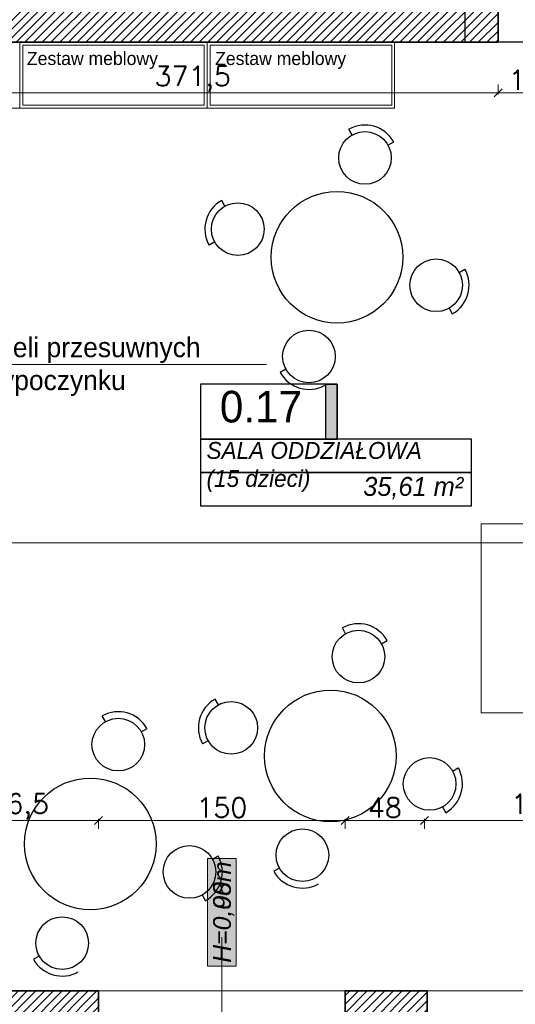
# Model space of a CAD drawing. Header units: millimetres. Extents: x -587 to 358276, y -26688 to 221215.
# Tile 96 of 256: x 9587 to 9889, y 9781 to 10379. Entities that reach past the tile are written whole.
import ezdxf
from ezdxf.lldxf.tags import DXFTag

# ---------------------------------------------------------------- set-up
doc = ezdxf.new("R2010")
doc.units = ezdxf.units.MM
doc.header["$MEASUREMENT"] = 0
doc.layers.add('_I_EKO_PODKLAD 3', color=252, linetype='Continuous')
doc.layers.add('tabelki opis', color=7, linetype='Continuous')
for name, color, linetype, lineweight in [('A_istniejące ściany', 7, 'Continuous', 35), ('A_l.przerywana', 250, 'ICAD_ISO03W100', 9), ('A_opisy', 166, 'Continuous', 15), ('A_wyposażenie', 7, 'Continuous', 9), ('l.wypełnien', 253, 'Continuous', 5), ('Nowe_820-G Rysunki Obrazki_Nr_pióra__1', 7, 'Continuous', 13), ('Nowe_820-G Rysunki Obrazki_Nr_pióra__23', 7, 'Continuous', 15), ('wymiarowanie', 176, 'Continuous', 9)]:
    doc.layers.add(name, color=color, linetype=linetype, lineweight=lineweight)
doc.styles.add('ARIALL', font='GOTHIC.TTF', dxfattribs={"height": 40})
doc.styles.add('ROMANS', font='romans')
doc.styles.add('styl2', font='simplex.shx')
tags = doc.linetypes.add('ICAD_ISO03W100', pattern=[30, 12, -18]).pattern_tags.tags
tags[6:7] = [DXFTag(74, 4), DXFTag(75, 0), DXFTag(340, '0'), DXFTag(46, 1.0), DXFTag(50, 0.0), DXFTag(44, 0.0), DXFTag(45, 0.0)]
tags[4:5] = [DXFTag(74, 4), DXFTag(75, 0), DXFTag(340, '0'), DXFTag(46, 1.0), DXFTag(50, 0.0), DXFTag(44, 0.0), DXFTag(45, 0.0)]
doc.dimstyles.new('Skala 1-50', dxfattribs={"dimtxt": 12, "dimasz": 5, "dimexe": 1, "dimexo": 1, "dimgap": 1.5, "dimtad": 1, "dimdec": 1, "dimrnd": 0.5, "dimtxsty": 'styl2', "dimblk": 'ARCHTICK', "dimcen": 5, "dimadec": 0, "dimazin": 0, "dimtfac": 1, "dimtdec": 1, "dimtmove": 1, "dimatfit": 3, "dimldrblk": 'ARCHTICK', "dimfxl": 5, "dimfxlon": 1, "dimlwd": -1, "dimlwe": -1, "dimarcsym": 0})
pattern_1 = [(45, (0, 6.0705), (-2.6516504, 2.6516504), [])]

# ---------------------------------------------------------------- blocks, each defined once
blk = doc.blocks.new('_ArchTick')
at = {"color": 0, "linetype": 'ByBlock', "const_width": 0.15}
blk.add_lwpolyline([(-0.5, -0.5), (0.5, 0.5)], dxfattribs=at)
blk = doc.blocks.new('*D3746')
at = {"layer": 'Defpoints', "color": 0}
for p in [(8932.19, 10071.02), (9994.69, 10071.02), (8932.19, 10061.04)]:
    blk.add_point(p, dxfattribs=at)
at = {"layer": 'wymiarowanie', "color": 0}
for p, q in [((8932.19, 10066.04), (8932.19, 10060.04)), ((9994.69, 10066.04), (9994.69, 10060.04)), ((9994.69, 10061.04), (8932.19, 10061.04))]:
    blk.add_line(p, q, dxfattribs=at)
at = {"layer": 'wymiarowanie', "color": 0, "xscale": 5, "yscale": 5, "zscale": 5, "rotation": 180}
blk.add_blockref('_ArchTick', (8932.19, 10061.04), dxfattribs=at)
at = {"layer": 'wymiarowanie', "color": 0, "xscale": 5, "yscale": 5, "zscale": 5}
blk.add_blockref('_ArchTick', (9994.69, 10061.04), dxfattribs=at)
at = {"layer": 'wymiarowanie', "color": 0, "insert": (9463.44, 10069.39), "char_height": 12, "attachment_point": 5, "style": 'styl2'}
blk.add_mtext('1062,5', dxfattribs=at)
blk = doc.blocks.new('*D3944')
at = {"layer": 'Defpoints', "color": 0}
for p in [(9506.72, 10365.41), (9878.19, 10365.41), (9878.19, 10334.64)]:
    blk.add_point(p, dxfattribs=at)
at = {"layer": 'wymiarowanie', "color": 0}
for p, q in [((9506.72, 10339.64), (9506.72, 10333.64)), ((9878.19, 10339.64), (9878.19, 10333.64)), ((9506.72, 10334.64), (9878.19, 10334.64))]:
    blk.add_line(p, q, dxfattribs=at)
at = {"layer": 'wymiarowanie', "color": 0, "xscale": 5, "yscale": 5, "zscale": 5, "rotation": 180}
blk.add_blockref('_ArchTick', (9506.72, 10334.64), dxfattribs=at)
at = {"layer": 'wymiarowanie', "color": 0, "xscale": 5, "yscale": 5, "zscale": 5}
blk.add_blockref('_ArchTick', (9878.19, 10334.64), dxfattribs=at)
at = {"layer": 'wymiarowanie', "color": 0, "insert": (9692.45, 10342.99), "char_height": 12, "attachment_point": 5, "style": 'styl2'}
blk.add_mtext('371,5', dxfattribs=at)
blk = doc.blocks.new('*D3945')
at = {"layer": 'Defpoints', "color": 0}
for p in [(9878.19, 10365.41), (9980.19, 10365.41), (9980.19, 10334.64)]:
    blk.add_point(p, dxfattribs=at)
at = {"layer": 'wymiarowanie', "color": 0}
for p, q in [((9878.19, 10339.64), (9878.19, 10333.64)), ((9980.19, 10339.64), (9980.19, 10333.64)), ((9878.19, 10334.64), (9980.19, 10334.64))]:
    blk.add_line(p, q, dxfattribs=at)
at = {"layer": 'wymiarowanie', "color": 0, "xscale": 5, "yscale": 5, "zscale": 5, "rotation": 180}
blk.add_blockref('_ArchTick', (9878.19, 10334.64), dxfattribs=at)
at = {"layer": 'wymiarowanie', "color": 0, "xscale": 5, "yscale": 5, "zscale": 5}
blk.add_blockref('_ArchTick', (9980.19, 10334.64), dxfattribs=at)
at = {"layer": 'wymiarowanie', "color": 0, "insert": (9900.07, 10342.44), "char_height": 12, "attachment_point": 5, "style": 'styl2'}
blk.add_mtext('102', dxfattribs=at)
blk = doc.blocks.new('*D3967')
at = {"layer": 'Defpoints', "color": 0}
for p in [(9635.2, 9892.39), (9538.82, 9788.83), (9635.2, 9788.83)]:
    blk.add_point(p, dxfattribs=at)
at = {"layer": 'wymiarowanie', "color": 0}
for p, q in [((9538.82, 9887.39), (9538.82, 9893.39)), ((9538.82, 9892.39), (9635.2, 9892.39)), ((9635.2, 9887.39), (9635.2, 9893.39))]:
    blk.add_line(p, q, dxfattribs=at)
at = {"layer": 'wymiarowanie', "color": 0, "xscale": 5, "yscale": 5, "zscale": 5, "rotation": 180}
blk.add_blockref('_ArchTick', (9538.82, 9892.39), dxfattribs=at)
at = {"layer": 'wymiarowanie', "color": 0, "xscale": 5, "yscale": 5, "zscale": 5}
blk.add_blockref('_ArchTick', (9635.2, 9892.39), dxfattribs=at)
at = {"layer": 'wymiarowanie', "color": 0, "insert": (9587.01, 9900.74), "char_height": 12, "attachment_point": 5, "style": 'styl2'}
blk.add_mtext('96,5', dxfattribs=at)
blk = doc.blocks.new('*D3968')
at = {"layer": 'Defpoints', "color": 0}
for p in [(9785.2, 9892.39), (9635.2, 9788.83), (9785.2, 9788.83)]:
    blk.add_point(p, dxfattribs=at)
at = {"layer": 'wymiarowanie', "color": 0}
for p, q in [((9635.2, 9887.39), (9635.2, 9893.39)), ((9635.2, 9892.39), (9785.2, 9892.39)), ((9785.2, 9887.39), (9785.2, 9893.39))]:
    blk.add_line(p, q, dxfattribs=at)
at = {"layer": 'wymiarowanie', "color": 0, "xscale": 5, "yscale": 5, "zscale": 5, "rotation": 180}
blk.add_blockref('_ArchTick', (9635.2, 9892.39), dxfattribs=at)
at = {"layer": 'wymiarowanie', "color": 0, "xscale": 5, "yscale": 5, "zscale": 5}
blk.add_blockref('_ArchTick', (9785.2, 9892.39), dxfattribs=at)
at = {"layer": 'wymiarowanie', "color": 0, "insert": (9710.2, 9900.19), "char_height": 12, "attachment_point": 5, "style": 'styl2'}
blk.add_mtext('150', dxfattribs=at)
blk = doc.blocks.new('*D3969')
at = {"layer": 'Defpoints', "color": 0}
for p in [(9833.39, 9892.39), (9785.2, 9788.83), (9833.39, 9788.83)]:
    blk.add_point(p, dxfattribs=at)
at = {"layer": 'wymiarowanie', "color": 0}
for p, q in [((9785.2, 9887.39), (9785.2, 9893.39)), ((9785.2, 9892.39), (9833.39, 9892.39)), ((9833.39, 9887.39), (9833.39, 9893.39))]:
    blk.add_line(p, q, dxfattribs=at)
at = {"layer": 'wymiarowanie', "color": 0, "xscale": 5, "yscale": 5, "zscale": 5, "rotation": 180}
blk.add_blockref('_ArchTick', (9785.2, 9892.39), dxfattribs=at)
at = {"layer": 'wymiarowanie', "color": 0, "xscale": 5, "yscale": 5, "zscale": 5}
blk.add_blockref('_ArchTick', (9833.39, 9892.39), dxfattribs=at)
at = {"layer": 'wymiarowanie', "color": 0, "insert": (9809.3, 9900.19), "char_height": 12, "attachment_point": 5, "style": 'styl2'}
blk.add_mtext('48', dxfattribs=at)
blk = doc.blocks.new('*D3970')
at = {"layer": 'Defpoints', "color": 0}
for p in [(9985.02, 9892.39), (9833.39, 9788.83), (9985.02, 9788.83)]:
    blk.add_point(p, dxfattribs=at)
at = {"layer": 'wymiarowanie', "color": 0}
for p, q in [((9833.39, 9887.39), (9833.39, 9893.39)), ((9833.39, 9892.39), (9985.02, 9892.39)), ((9985.02, 9887.39), (9985.02, 9893.39))]:
    blk.add_line(p, q, dxfattribs=at)
at = {"layer": 'wymiarowanie', "color": 0, "xscale": 5, "yscale": 5, "zscale": 5, "rotation": 180}
blk.add_blockref('_ArchTick', (9833.39, 9892.39), dxfattribs=at)
at = {"layer": 'wymiarowanie', "color": 0, "xscale": 5, "yscale": 5, "zscale": 5}
blk.add_blockref('_ArchTick', (9985.02, 9892.39), dxfattribs=at)
at = {"layer": 'wymiarowanie', "color": 0, "insert": (9909.2, 9900.59), "char_height": 12, "attachment_point": 5, "style": 'styl2'}
blk.add_mtext('151,5', dxfattribs=at)

msp = doc.modelspace()

# ---------------------------------------------------------------- hatches: boundary and pattern name
at = {"layer": 'A_opisy', "ltscale": 0.3, "true_color": 0xffffff}
msp.add_hatch(color=7, dxfattribs=at).paths.add_polyline_path([(9701.44, 9803.77), (9701.44, 9869.23), (9718.97, 9869.23), (9718.97, 9803.77)])
msp.add_hatch(color=7, dxfattribs=at).paths.add_polyline_path([(9701.44, 9803.77), (9701.44, 9869.23), (9718.97, 9869.23), (9718.97, 9803.77)])
msp.add_hatch(color=7, dxfattribs=at).paths.add_polyline_path([(9701.44, 9803.77), (9701.44, 9869.23), (9718.97, 9869.23), (9718.97, 9803.77)])
msp.add_hatch(color=7, dxfattribs=at).paths.add_polyline_path([(9701.44, 9803.77), (9701.44, 9869.23), (9718.97, 9869.23), (9718.97, 9803.77)])
at = {"layer": 'l.wypełnien'}
h = msp.add_hatch(dxfattribs=at)
h.set_pattern_fill('ANSI31', color=256, scale=30, style=0)
h.set_pattern_definition(pattern_1)
h.paths.add_polyline_path([(10179.68, 10408.59), (10279.59, 10408.59), (10279.59, 10402.59), (10273.59, 10402.59), (10273.59, 10129.76), (10279.59, 10132.55), (10279.59, 10023.36), (10316.23, 10023.36), (10316.23, 9998.81), (10279.59, 9998.81), (10279.59, 9933.83), (10254.19, 9933.83), (10254.19, 10365.41), (10179.68, 10365.41)])
h.paths.add_polyline_path([(10260.11, 10252.44), (10272.71, 10252.44), (10272.71, 10285.94), (10260.11, 10285.94)], flags=24)
h.paths.add_polyline_path([(10504.8, 10315.91), (10504.8, 10303.91), (10504.8, 10260.82), (10504.8, 10023.36), (10504.8, 9998.81), (10504.8, 9933.83), (10529.35, 9933.83), (10529.35, 10287.41), (10542.35, 10287.41), (10542.35, 10365.41), (10636.35, 10365.41), (10635.51, 10408.59), (10504.8, 10408.59), (10504.8, 10402.59)])
h.paths.add_polyline_path([(10504.8, 10402.59), (10510.8, 10402.59), (10510.8, 10315.91), (10504.8, 10315.91)], flags=16)
h.paths.add_polyline_path([(10504.8, 10398.59), (10504.8, 10315.91), (10510.8, 10315.91), (10510.8, 10402.59), (10504.8, 10402.59)], flags=0)
h.paths.add_polyline_path([(10515.95, 10332.41), (10515.95, 10353.41), (10530.35, 10353.41), (10530.35, 10332.41)], flags=16)
h.paths.add_polyline_path([(10515.95, 10353.41), (10515.95, 10332.41), (10530.35, 10332.41), (10530.35, 10353.41)], flags=0)
h.paths.add_polyline_path([(10515.95, 10303.91), (10515.95, 10299.41), (10530.35, 10299.41), (10530.35, 10320.41), (10515.95, 10320.41), (10515.95, 10315.91)], flags=16)
h.paths.add_polyline_path([(10515.95, 10303.91), (10515.95, 10315.91), (10515.95, 10320.41), (10530.35, 10320.41), (10530.35, 10299.41), (10515.95, 10299.41)], flags=0)
h.paths.add_polyline_path([(10504.8, 10260.82), (10504.8, 10303.91), (10510.8, 10303.91), (10510.8, 10260.82)], flags=16)
h.paths.add_polyline_path([(10510.8, 10260.82), (10510.8, 10303.91), (10504.8, 10303.91), (10504.8, 10265.82), (10504.8, 10260.82)], flags=0)
h.paths.add_polyline_path([(10504.8, 10303.91), (10510.8, 10303.91), (10510.8, 10315.91), (10504.8, 10315.91)], flags=16)
h.paths.add_polyline_path([(10504.8, 10315.91), (10510.8, 10315.91), (10510.8, 10303.91), (10504.8, 10303.91)], flags=0)
h.paths.add_polyline_path([(10510.8, 10315.91), (10515.95, 10315.91), (10515.95, 10303.91), (10510.8, 10303.91)], flags=16)
h.paths.add_polyline_path([(10510.84, 10332.09), (10523.45, 10332.09), (10523.45, 10365.59), (10510.84, 10365.59)], flags=8)
h.paths.add_polyline_path([(10510.84, 10332.09), (10523.45, 10332.09), (10523.45, 10365.59), (10510.84, 10365.59)], flags=8)
h.paths.add_polyline_path([(9506.72, 10365.41), (9506.72, 10408.59), (9858.19, 10408.59), (9858.19, 10365.41)])
h.paths.add_polyline_path([(10000.19, 10365.41), (10089.09, 10365.41), (10089.09, 10408.59), (10000.19, 10408.59)])
h.paths.add_polyline_path([(10273.59, 10129.76), (10273.59, 10402.59), (10279.59, 10402.59), (10279.59, 10365.41), (10279.59, 10132.55)])
h.paths.add_polyline_path([(10372.72, 9998.81), (10372.72, 10023.36), (10316.23, 10023.36), (10316.23, 9998.81)])
h.paths.add_polyline_path([(9858.19, 10365.41), (9858.19, 10408.59), (9878.19, 10408.59), (9878.19, 10365.41)])
h.paths.add_polyline_path([(10000.19, 10365.41), (10000.19, 10408.59), (9980.19, 10408.59), (9980.19, 10365.41)])
h.paths.add_polyline_path([(10279.59, 9913.83), (10279.59, 9933.83), (10254.19, 9933.83), (10254.19, 9913.83)])
h.paths.add_polyline_path([(10529.35, 9913.83), (10529.35, 9933.83), (10504.8, 9933.83), (10504.8, 9913.83)])
h.paths.add_polyline_path([(10494.8, 10023.36), (10494.8, 9998.81), (10504.8, 9998.81), (10504.8, 10023.36)])
h = msp.add_hatch(dxfattribs=at)
h.set_pattern_fill('ANSI31', color=256, scale=30, style=0)
h.set_pattern_definition(pattern_1)
h.paths.add_polyline_path([(8887.19, 10137.66), (8887.19, 9745.65), (8988.77, 9745.65), (8988.77, 9788.83), (8932.19, 9788.83), (8932.19, 10137.66), (8913.43, 10137.66), (8902.43, 10137.66)])
h.paths.add_polyline_path([(10184.83, 9788.83), (10254.19, 9788.83), (10254.19, 9768.83), (10279.59, 9768.83), (10279.59, 9788.83), (10294.77, 9788.83), (10294.77, 9745.65), (10184.83, 9745.65)])
h.paths.add_polyline_path([(9635.2, 9745.65), (9635.2, 9788.83), (9538.82, 9788.83), (9538.82, 9745.65)])
h.paths.add_polyline_path([(9189.01, 9745.65), (9189.01, 9788.83), (9138.77, 9788.83), (9138.77, 9745.65)])
h.paths.add_polyline_path([(9835.02, 9745.65), (9835.02, 9788.83), (9785.2, 9788.83), (9785.2, 9745.65)])
h.paths.add_polyline_path([(10034.83, 9745.65), (10034.83, 9788.83), (9985.02, 9788.83), (9985.02, 9745.65)])
h.paths.add_polyline_path([(9388.82, 9745.65), (9388.82, 9788.83), (9339.01, 9788.83), (9339.01, 9745.65)])
h.paths.add_polyline_path([(10301.6, 9745.65), (10314.77, 9745.65), (10314.77, 9788.83), (10294.77, 9788.83), (10294.77, 9745.65)])
h.paths.add_polyline_path([(10254.19, 9768.83), (10279.59, 9768.83), (10279.59, 9788.83), (10254.19, 9788.83)])
at = {"layer": 'tabelki opis'}
msp.add_hatch(color=252, dxfattribs=at).paths.add_polyline_path([(9780.41, 10124.2), (9780.41, 10157.47), (9773.45, 10157.47), (9773.45, 10124.2)])

# ---------------------------------------------------------------- linework, layer by layer
at = {"layer": '_I_EKO_PODKLAD 3', "color": 7, "ltscale": 500}
for p, q in [((9789.45, 10309.02), (9787.5, 10312.52)), ((9789.45, 10309.02), (9787.5, 10312.52)), ((9811.23, 10302.87), (9814.72, 10304.82)), ((9811.23, 10302.87), (9814.72, 10304.82)), ((9712.07, 10265.75), (9710.12, 10269.24)), ((9712.07, 10265.75), (9710.12, 10269.24)), ((9705.92, 10243.98), (9702.43, 10242.02)), ((9705.92, 10243.98), (9702.43, 10242.02)), ((9854.5, 10225.49), (9858, 10227.44)), ((9854.5, 10225.49), (9858, 10227.44)), ((9848.35, 10203.71), (9850.3, 10200.22)), ((9848.35, 10203.71), (9850.3, 10200.22)), ((9749.19, 10166.59), (9745.7, 10164.64)), ((9749.19, 10166.59), (9745.7, 10164.64)), ((9785.47, 10005.92), (9783.52, 10009.41)), ((9785.47, 10005.92), (9783.52, 10009.41)), ((9807.25, 9999.77), (9810.74, 10001.72)), ((9807.25, 9999.77), (9810.74, 10001.72)), ((9708.09, 9962.65), (9706.14, 9966.14)), ((9708.09, 9962.65), (9706.14, 9966.14)), ((9639.41, 9952.45), (9637.46, 9955.94)), ((9639.41, 9952.45), (9637.46, 9955.94)), ((9661.18, 9946.3), (9664.68, 9948.25)), ((9661.18, 9946.3), (9664.68, 9948.25)), ((9701.94, 9940.87), (9698.45, 9938.92)), ((9701.94, 9940.87), (9698.45, 9938.92)), ((9850.52, 9922.39), (9854.01, 9924.34)), ((9850.52, 9922.39), (9854.01, 9924.34)), ((9844.37, 9900.61), (9846.32, 9897.12)), ((9844.37, 9900.61), (9846.32, 9897.12)), ((9704.46, 9868.92), (9707.95, 9870.87)), ((9704.46, 9868.92), (9707.95, 9870.87)), ((9745.21, 9863.49), (9741.72, 9861.54)), ((9745.21, 9863.49), (9741.72, 9861.54)), ((9698.31, 9847.14), (9700.26, 9843.65)), ((9698.31, 9847.14), (9700.26, 9843.65)), ((9599.15, 9810.02), (9595.66, 9808.07)), ((9599.15, 9810.02), (9595.66, 9808.07))]:
    msp.add_line(p, q, dxfattribs=at)
for centre, radius in [((9797.26, 10295.06), 16), ((9797.26, 10295.06), 16), ((9780.21, 10234.73), 40), ((9780.21, 10234.73), 40), ((9719.88, 10251.78), 16), ((9719.88, 10251.78), 16), ((9840.54, 10217.68), 16), ((9840.54, 10217.68), 16), ((9763.16, 10174.4), 16), ((9763.16, 10174.4), 16), ((9793.28, 9991.96), 16), ((9793.28, 9991.96), 16), ((9776.23, 9931.63), 40), ((9776.23, 9931.63), 40), ((9715.9, 9948.68), 16), ((9715.9, 9948.68), 16), ((9647.22, 9938.49), 16), ((9647.22, 9938.49), 16), ((9836.56, 9914.58), 16), ((9836.56, 9914.58), 16), ((9630.17, 9878.16), 40), ((9630.17, 9878.16), 40), ((9759.18, 9871.3), 16), ((9759.18, 9871.3), 16), ((9690.5, 9861.11), 16), ((9690.5, 9861.11), 16), ((9613.11, 9817.83), 16), ((9613.11, 9817.83), 16)]:
    msp.add_circle(centre, radius, dxfattribs=at)
for centre, start, end in [((9797.26, 10295.06), 29.21625, 119.21625), ((9797.26, 10295.06), 29.21625, 119.21625), ((9719.88, 10251.78), 119.21625, 209.21625), ((9719.88, 10251.78), 119.21625, 209.21625), ((9840.54, 10217.68), 299.21625, 29.21625), ((9840.54, 10217.68), 299.21625, 29.21625), ((9763.16, 10174.4), 209.21625, 299.21625), ((9763.16, 10174.4), 209.21625, 299.21625), ((9793.28, 9991.96), 29.21625, 119.21625), ((9793.28, 9991.96), 29.21625, 119.21625), ((9715.9, 9948.68), 119.21625, 209.21625), ((9715.9, 9948.68), 119.21625, 209.21625), ((9647.22, 9938.49), 29.21625, 119.21625), ((9647.22, 9938.49), 29.21625, 119.21625), ((9836.56, 9914.58), 299.21625, 29.21625), ((9836.56, 9914.58), 299.21625, 29.21625), ((9690.5, 9861.11), 299.21625, 29.21625), ((9690.5, 9861.11), 299.21625, 29.21625), ((9759.18, 9871.3), 209.21625, 299.21625), ((9759.18, 9871.3), 209.21625, 299.21625), ((9613.11, 9817.83), 209.21625, 299.21625), ((9613.11, 9817.83), 209.21625, 299.21625)]:
    msp.add_arc(centre, 20, start, end, dxfattribs=at)
at = {"layer": 'A_istniejące ściany', "color": 7}
msp.add_line((9878.19, 10365.41), (9878.19, 10408.59), dxfattribs=at)
for points in [[(9506.72, 10365.41), (9878.19, 10365.41)], [(9635.2, 9788.83), (9538.82, 9788.83)], [(9635.2, 9745.65), (9635.2, 9788.83)], [(9835.02, 9788.83), (9785.2, 9788.83)], [(9785.2, 9788.83), (9785.2, 9745.65)], [(9835.02, 9745.65), (9835.02, 9788.83)]]:
    msp.add_lwpolyline(points, dxfattribs=at)
at = {"layer": 'A_l.przerywana', "color": 5, "lineweight": 30, "ltscale": 0.3}
msp.add_lwpolyline([(9858.19, 10408.59), (10000.19, 10408.59), (10000.19, 10365.41), (9858.19, 10365.41)], close=True, dxfattribs=at)
at = {"layer": 'A_l.przerywana', "color": 7, "ltscale": 0.3}
msp.add_lwpolyline([(9980.19, 10377.41), (9980.19, 10365.41), (9878.19, 10365.41), (9878.19, 10377.41)], dxfattribs=at)
at = {"layer": 'A_opisy'}
msp.add_line((9710.2, 9687.98), (9710.2, 9821.45), dxfattribs=at)
at = {"layer": 'A_opisy', "ltscale": 0.3}
msp.add_lwpolyline([(9701.44, 9803.77), (9701.44, 9869.23), (9718.97, 9869.23), (9718.97, 9803.77)], close=True, dxfattribs=at)
msp.add_lwpolyline([(9701.44, 9803.77), (9701.44, 9869.23), (9718.97, 9869.23), (9718.97, 9803.77)], close=True, dxfattribs=at)
msp.add_lwpolyline([(9701.44, 9803.77), (9701.44, 9869.23), (9718.97, 9869.23), (9718.97, 9803.77)], close=True, dxfattribs=at)
msp.add_lwpolyline([(9701.44, 9803.77), (9701.44, 9869.23), (9718.97, 9869.23), (9718.97, 9803.77)], close=True, dxfattribs=at)
at = {"layer": 'A_wyposażenie', "color": 7}
msp.add_lwpolyline([(9483.28, 10365.41), (9483.28, 10325.41), (9587.28, 10325.41), (9587.28, 10365.41), (9483.28, 10365.41)], dxfattribs=at)
at = {"layer": 'A_wyposażenie'}
for points in [[(9701.28, 10325.41), (9587.28, 10325.41), (9587.28, 10365.41), (9701.28, 10365.41), (9701.28, 10325.41)], [(9815.28, 10325.41), (9701.28, 10325.41), (9701.28, 10365.41), (9815.28, 10365.41), (9815.28, 10325.41)], [(9867.97, 10072.72), (9867.97, 9957.72), (9915.97, 9957.72), (9915.97, 10072.72), (9867.97, 10072.72)]]:
    msp.add_lwpolyline(points, dxfattribs=at)
at = {"layer": 'A_wyposażenie', "linetype": 'ICAD_ISO03W100', "ltscale": 0.3}
for points in [[(9699.48, 10327.21), (9589.08, 10327.21), (9589.08, 10363.61), (9699.48, 10363.61)], [(9813.48, 10327.21), (9703.08, 10327.21), (9703.08, 10363.61), (9813.48, 10363.61)]]:
    msp.add_lwpolyline(points, close=True, dxfattribs=at)
at = {"layer": 'Nowe_820-G Rysunki Obrazki_Nr_pióra__1', "color": 7, "linetype": 'Continuous', "lineweight": 13}
for points in [[(9633.58, 9788.83), (9786.83, 9788.83)], [(9667.45, 9788.83), (9677.61, 9788.83)], [(9833.39, 9788.83), (9986.64, 9788.83)]]:
    msp.add_lwpolyline(points, dxfattribs=at)
at = {"layer": 'Nowe_820-G Rysunki Obrazki_Nr_pióra__23', "color": 7, "linetype": 'Continuous', "lineweight": 15}
msp.add_lwpolyline([(9634.43, 10365.41), (9596.33, 10365.41)], dxfattribs=at)
at = {"layer": 'tabelki opis', "color": 7}
for points in [[(9780.41, 10157.47), (9697.25, 10157.47), (9697.25, 10124.2), (9780.41, 10124.2), (9780.41, 10157.47)], [(9697.25, 10103.93), (9861.99, 10103.93), (9861.99, 10124.2), (9697.25, 10124.2), (9697.25, 10103.93)], [(9697.25, 10083.65), (9861.99, 10083.65), (9861.99, 10103.93), (9697.25, 10103.93), (9697.25, 10083.65)]]:
    msp.add_lwpolyline(points, dxfattribs=at)
at = {"layer": 'tabelki opis'}
msp.add_lwpolyline([(9780.41, 10124.2), (9773.45, 10124.2), (9773.45, 10157.47), (9780.41, 10157.47)], close=True, dxfattribs=at)
at = {"layer": 'wymiarowanie'}
msp.add_line((9377.5, 10169.62), (9737.3, 10169.62), dxfattribs=at)

# ---------------------------------------------------------------- texts
at = {"layer": 'A_opisy', "ltscale": 0.3, "insert": (9704.89, 9805.89), "char_height": 10.8, "width": 109.7533, "attachment_point": 1, "rotation": 90, "style": 'ARIALL'}
for s in ['{\\fArial|b0|i1|c238|p34;H=0,00m}', '{\\fArial|b0|i1|c238|p34;H=0,98m}']:
    msp.add_mtext(s, dxfattribs=at)
at = {"layer": 'tabelki opis', "color": 7, "attachment_point": 1}
for s, insert, char_height, width in [('{\\fCentury Gothic|b0|i0|c238|p34;0.17}', (9708.98, 10153.51), 19.2, 56.7), ('\\pxql;{\\fCentury Gothic|b0|i1|c238|p34;SALA ODDZIAŁOWA\\P(15 dzieci)}', (9700.89, 10122.42), 10.24, 164.736), ('{\\fCentury Gothic|b0|i1|c238|p34;35,61 m²}', (9796.17, 10101.17), 11.52, 68.7387)]:
    msp.add_mtext(s, dxfattribs=dict(at, insert=insert, char_height=char_height, width=width))
at = {"layer": 'wymiarowanie', "linetype": 'Continuous', "char_height": 12, "width": 327.6277, "attachment_point": 3, "rotation": 360, "style": 'ROMANS'}
for insert in [(9919.29, 10359.54), (10033.73, 10359.54)]:
    msp.add_mtext('\\pxql;{\\fCentury Gothic|b0|i0|c238|p0;\\H0.666667x;Zestaw meblowy\\P\\H1.499998x; }', dxfattribs=dict(at, insert=insert))
at = {"layer": 'wymiarowanie', "color": 6, "linetype": 'Continuous', "insert": (9751.95, 10185.97), "char_height": 12, "width": 327.6277, "attachment_point": 3, "style": 'ROMANS'}
msp.add_mtext('\\pxql;{\\fCentury Gothic|b0|i0|c238|p0;\\C256;Mobilna ścianka z paneli przesuwnych wydzielająca strefę wypoczynku\\P }', dxfattribs=at)

# ---------------------------------------------------------------- dimensions: what is measured, and where the dimension line sits
at = {"layer": 'wymiarowanie'}
for base, p1, p2, picture, middle in [((9878.19, 10334.64), (9506.72, 10365.41), (9878.19, 10365.41), '*D3944', (9692.45, 10342.99)), ((8932.19, 10061.04), (9994.69, 10071.02), (8932.19, 10071.02), '*D3746', (9463.44, 10069.39)), ((9635.2, 9892.39), (9538.82, 9788.83), (9635.2, 9788.83), '*D3967', (9587.01, 9900.74)), ((9785.2, 9892.39), (9635.2, 9788.83), (9785.2, 9788.83), '*D3968', (9710.2, 9900.19)), ((9833.39, 9892.39), (9785.2, 9788.83), (9833.39, 9788.83), '*D3969', (9809.3, 9900.19)), ((9985.02, 9892.39), (9833.39, 9788.83), (9985.02, 9788.83), '*D3970', (9909.2, 9900.59))]:
    dim = msp.add_linear_dim(base=base, p1=p1, p2=p2, dimstyle='Skala 1-50', dxfattribs=at)
    dim.commit()
    dim.dimension.update_dxf_attribs({"geometry": picture, "text_midpoint": middle})
dim = msp.add_linear_dim(base=(9980.19, 10334.64), p1=(9878.19, 10365.41), p2=(9980.19, 10365.41), dimstyle='Skala 1-50', dxfattribs=at)
dim.commit()
dim.dimension.update_dxf_attribs({"geometry": '*D3945', "text_midpoint": (9900.07, 10334.64), "dimtype": 160})

doc.saveas('drawing.dxf')
